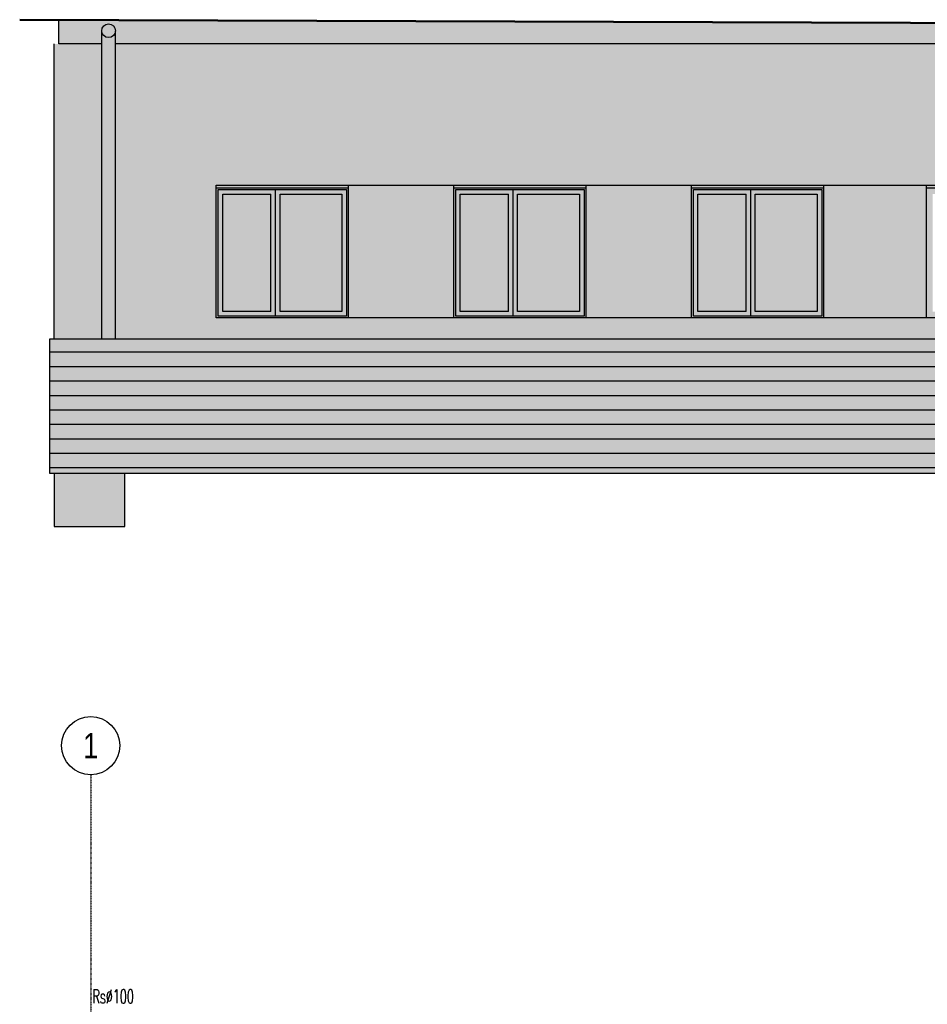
# Model space of a CAD drawing. Header units: centimetres. Extents: x 25511 to 42070, y 833 to 13367.
# Tile 46 of 59: x 29501 to 30498, y 5794 to 6875. Entities that reach past the tile are written whole.
import ezdxf
from ezdxf.enums import TextEntityAlignment as Align

# ---------------------------------------------------------------- set-up
doc = ezdxf.new("R2010")
doc.units = ezdxf.units.CM
doc.header["$LTSCALE"] = 0.1
doc.set_wipeout_variables(frame=1)
doc.linetypes.add('Ciągłe', pattern=[0])
doc.linetypes.add('DASHDOT2', pattern=[12.7, 6.35, -3.175, 0, -3.175])
for name, color, linetype in [('A-ELEWACJE', 253, 'Continuous'), ('A-Elewacje_wypełnienia', 253, 'Continuous'), ('A-Grid', 253, 'DASHDOT2'), ('CKDACH_OPIS', 253, 'Continuous')]:
    doc.layers.add(name, color=color, linetype=linetype)
doc.styles.add('RomanS', font='romans.shx', dxfattribs={"width": 0.8})
doc.styles.get("Standard").update_dxf_attribs({"font": 'ic-simplex.shx', "width": 0.8})

# ---------------------------------------------------------------- blocks, each defined once
blk = doc.blocks.new('A$7E8A383135198')
at = {"layer": 'A-Grid'}
blk.add_line((40, 268.2), (40, -990.4), dxfattribs=at)
at = {"layer": 'A-Grid', "linetype": 'Ciągłe'}
blk.add_circle((40, 300.2), 32, dxfattribs=at)
blk.add_circle((40, 300.2), 32, dxfattribs=at)
at = {"layer": 'A-Grid', "linetype": 'Ciągłe', "width": 0.8}
blk.add_text('1', height=28, dxfattribs=at).set_placement((40, 300.2), align=Align.MIDDLE)

msp = doc.modelspace()

# ---------------------------------------------------------------- hatches: boundary and pattern name
at = {"layer": 'A-Elewacje_wypełnienia', "true_color": 0x383e42, "transparency": 33554636}
h = msp.add_hatch(color=250, dxfattribs=at)
h.dxf.hatch_style = 1
h.paths.add_polyline_path([(31784.236, 6848.538), (31782.236, 6848.538), (31735.332, 6848.538, 1.39068407), (31721.739, 6852.711), (31721.741, 6848.538), (29606.421, 6848.538), (29606.334, 6524.538), (29591.611, 6524.538), (29591.436, 6848.538), (29554.236, 6848.538), (29544.236, 6848.538), (29544.236, 6874.983), (29715.178, 6874.379), (31784.243, 6867.272)])
h.paths.add_polyline_path([(31721.738, 6853.095, 0.0128054), (31721.739, 6852.711)], flags=16)
h.paths.add_polyline_path([(29591.428, 6863.093, 0.0127983), (29591.428, 6862.709)], flags=16)
at = {"layer": 'A-Elewacje_wypełnienia', "transparency": 33554661}
h = msp.add_hatch(dxfattribs=at)
h.set_pattern_fill('AR-SAND', color=256, scale=0.25, angle=180, style=0)
h.paths.add_polyline_path([(31784.236, 6848.538), (31782.236, 6848.538), (31735.332, 6848.538, 1.02733154), (31721.739, 6852.711), (31721.741, 6848.538), (29606.421, 6848.538, 0.91644981), (29591.436, 6848.538), (29554.236, 6848.538), (29544.236, 6848.538), (29544.236, 6874.983), (29715.178, 6874.379), (31784.243, 6867.272)])
h.paths.add_polyline_path([(31721.738, 6853.095, 0.0128054), (31721.739, 6852.711)], flags=16)
h.paths.add_polyline_path([(29591.428, 6863.093, 0.0127983), (29591.428, 6862.709)], flags=16)
at = {"layer": 'A-Elewacje_wypełnienia', "true_color": 0x383e42, "transparency": 33554636}
h = msp.add_hatch(color=250, dxfattribs=at)
h.dxf.hatch_style = 1
h.paths.add_polyline_path([(29606.425, 6862.998, 0.98141813), (29591.428, 6863.093), (29591.428, 6862.709), (29591.612, 6524.538), (29606.334, 6524.538), (29606.425, 6862.905, 0.00311452)])
at = {"layer": 'A-Elewacje_wypełnienia', "true_color": 0xf5f5f5, "transparency": 33554636}
h = msp.add_hatch(color=7, dxfattribs=at)
h.dxf.hatch_style = 1
h.paths.add_polyline_path([(29539.236, 6848.538), (29539.236, 6524.538), (29591.611, 6524.538), (29591.436, 6848.538), (29554.236, 6848.538)])
h.paths.add_polyline_path([(29606.421, 6848.538), (29606.334, 6524.538), (31721.921, 6524.538), (31721.741, 6848.538)])
h.paths.add_polyline_path([(29862.231, 6547.538), (29782.231, 6547.538), (29717.231, 6547.538), (29717.231, 6690.538), (29717.231, 6693.538), (31673.211, 6693.538), (31673.211, 6690.538), (31673.211, 6547.538), (31528.211, 6547.538), (31290.214, 6547.538), (31355.214, 6547.538), (31355.214, 6547.538), (31292.214, 6547.538), (31290.214, 6547.538), (31435.214, 6547.538), (31290.214, 6547.538), (31024.217, 6547.538), (31089.217, 6547.538), (31024.217, 6547.538), (31169.217, 6547.538), (31024.217, 6547.538), (30760.22, 6547.538), (30825.22, 6547.538), (30760.22, 6547.538), (30905.22, 6547.538), (30760.22, 6547.538), (30497.222, 6547.538), (30562.222, 6547.538), (30497.222, 6547.538), (30642.222, 6547.538), (30497.222, 6547.538), (30239.225, 6547.538), (30304.225, 6547.538), (30239.225, 6547.538), (30384.225, 6547.538), (30239.225, 6547.538), (29978.228, 6547.538), (30043.228, 6547.538), (29978.228, 6547.538), (30123.228, 6547.538), (29978.228, 6547.538), (29717.231, 6547.538), (29782.231, 6547.538), (29782.231, 6547.538), (29717.231, 6547.538), (29717.231, 6688.538), (29717.231, 6688.538), (29717.231, 6690.538), (29717.231, 6690.538), (29717.231, 6547.538)], flags=16)
h.paths.add_polyline_path([(31784.236, 6697.272), (31784.236, 6766.272), (31784.236, 6848.538), (31736.734, 6848.538), (31736.645, 6524.538), (31784.236, 6524.538)])
at = {"layer": 'A-Elewacje_wypełnienia', "true_color": 0x383e42}
h = msp.add_hatch(color=250, dxfattribs=at)
h.dxf.hatch_style = 1
h.paths.add_polyline_path([(29782.231, 6549.538), (29860.231, 6549.538), (29860.231, 6688.538), (29782.231, 6688.538)])
h.paths.add_polyline_path([(29787.231, 6554.538), (29855.231, 6554.538), (29855.231, 6683.538), (29787.231, 6683.538)], flags=16)
h.paths.add_polyline_path([(29782.231, 6688.538), (29719.231, 6688.538), (29719.231, 6549.538), (29782.231, 6549.538)])
h.paths.add_polyline_path([(29777.231, 6554.538), (29777.231, 6683.538), (29724.231, 6683.538), (29724.231, 6554.538)], flags=16)
h.paths.add_polyline_path([(29717.231, 6690.538), (29717.231, 6547.538), (29862.231, 6547.538), (29862.231, 6690.538)])
h.paths.add_polyline_path([(29782.231, 6549.538), (29860.231, 6549.538), (29860.231, 6688.538), (29719.231, 6688.538), (29719.231, 6549.538)], flags=16)
h.paths.add_polyline_path([(29862.231, 6693.538), (29717.231, 6693.538), (29717.231, 6690.538), (29862.231, 6690.538)])
at = {"layer": 'A-Elewacje_wypełnienia'}
h = msp.add_hatch(color=253, dxfattribs=at)
h.dxf.hatch_style = 1
h.paths.add_polyline_path([(29862.231, 6693.538), (29978.228, 6693.538), (29978.228, 6547.538), (29862.231, 6547.538)])
at = {"layer": 'A-Elewacje_wypełnienia', "true_color": 0x383e42}
h = msp.add_hatch(color=250, dxfattribs=at)
h.dxf.hatch_style = 1
h.paths.add_polyline_path([(30043.228, 6549.538), (30121.228, 6549.538), (30121.228, 6688.538), (30043.228, 6688.538)])
h.paths.add_polyline_path([(30048.228, 6554.538), (30116.228, 6554.538), (30116.228, 6683.538), (30048.228, 6683.538)], flags=16)
h.paths.add_polyline_path([(30043.228, 6688.538), (29980.228, 6688.538), (29980.228, 6549.538), (30043.228, 6549.538)])
h.paths.add_polyline_path([(30038.228, 6554.538), (30038.228, 6683.538), (29985.228, 6683.538), (29985.228, 6554.538)], flags=16)
h.paths.add_polyline_path([(29978.228, 6690.538), (29978.228, 6547.538), (30123.228, 6547.538), (30123.228, 6690.538)])
h.paths.add_polyline_path([(30043.228, 6549.538), (30121.228, 6549.538), (30121.228, 6688.538), (29980.228, 6688.538), (29980.228, 6549.538)], flags=16)
h.paths.add_polyline_path([(30123.228, 6693.538), (29978.228, 6693.538), (29978.228, 6690.538), (30123.228, 6690.538)])
at = {"layer": 'A-Elewacje_wypełnienia'}
h = msp.add_hatch(color=253, dxfattribs=at)
h.dxf.hatch_style = 1
h.paths.add_polyline_path([(30123.228, 6693.538), (30239.225, 6693.538), (30239.225, 6547.538), (30123.228, 6547.538)])
at = {"layer": 'A-Elewacje_wypełnienia', "true_color": 0x383e42}
h = msp.add_hatch(color=250, dxfattribs=at)
h.dxf.hatch_style = 1
h.paths.add_polyline_path([(30304.225, 6549.538), (30382.225, 6549.538), (30382.225, 6688.538), (30304.225, 6688.538)])
h.paths.add_polyline_path([(30309.225, 6554.538), (30377.225, 6554.538), (30377.225, 6683.538), (30309.225, 6683.538)], flags=16)
h.paths.add_polyline_path([(30304.225, 6688.538), (30241.225, 6688.538), (30241.225, 6549.538), (30304.225, 6549.538)])
h.paths.add_polyline_path([(30299.225, 6554.538), (30299.225, 6683.538), (30246.225, 6683.538), (30246.225, 6554.538)], flags=16)
h.paths.add_polyline_path([(30239.225, 6690.538), (30239.225, 6547.538), (30384.225, 6547.538), (30384.225, 6690.538)])
h.paths.add_polyline_path([(30304.225, 6549.538), (30382.225, 6549.538), (30382.225, 6688.538), (30241.225, 6688.538), (30241.225, 6549.538)], flags=16)
h.paths.add_polyline_path([(30384.225, 6693.538), (30239.225, 6693.538), (30239.225, 6690.538), (30384.225, 6690.538)])
at = {"layer": 'A-Elewacje_wypełnienia'}
h = msp.add_hatch(color=253, dxfattribs=at)
h.dxf.hatch_style = 1
h.paths.add_polyline_path([(30384.225, 6693.538), (30497.222, 6693.538), (30497.222, 6547.538), (30384.225, 6547.538)])
at = {"layer": 'A-Elewacje_wypełnienia', "true_color": 0x383e42}
h = msp.add_hatch(color=250, dxfattribs=at)
h.dxf.hatch_style = 1
h.paths.add_polyline_path([(30562.222, 6549.538), (30640.222, 6549.538), (30640.222, 6688.538), (30562.222, 6688.538)])
h.paths.add_polyline_path([(30567.222, 6554.538), (30635.222, 6554.538), (30635.222, 6683.538), (30567.222, 6683.538)], flags=16)
h.paths.add_polyline_path([(30562.222, 6688.538), (30499.222, 6688.538), (30499.222, 6549.538), (30562.222, 6549.538)])
h.paths.add_polyline_path([(30557.222, 6554.538), (30557.222, 6683.538), (30504.222, 6683.538), (30504.222, 6554.538)], flags=16)
h.paths.add_polyline_path([(30497.222, 6690.538), (30497.222, 6547.538), (30642.222, 6547.538), (30642.222, 6690.538)])
h.paths.add_polyline_path([(30562.222, 6549.538), (30640.222, 6549.538), (30640.222, 6688.538), (30499.222, 6688.538), (30499.222, 6549.538)], flags=16)
h.paths.add_polyline_path([(30642.222, 6693.538), (30497.222, 6693.538), (30497.222, 6690.538), (30642.222, 6690.538)])
at = {"layer": 'A-Elewacje_wypełnienia', "lineweight": -3}
h = msp.add_hatch(color=256, dxfattribs=at)
h.set_gradient(color1=(76, 114, 153), color2=(174, 215, 255), rotation=270, tint=1)
h.paths.add_polyline_path([(29777.231, 6554.538), (29724.231, 6554.538), (29724.231, 6683.538), (29777.231, 6683.538)])
h = msp.add_hatch(color=256, dxfattribs=at)
h.set_gradient(color1=(76, 114, 153), color2=(174, 215, 255), rotation=270, tint=1)
h.paths.add_polyline_path([(29855.231, 6554.538), (29787.231, 6554.538), (29787.231, 6683.538), (29855.231, 6683.538)])
h = msp.add_hatch(color=256, dxfattribs=at)
h.set_gradient(color1=(76, 114, 153), color2=(174, 215, 255), rotation=270, tint=1)
h.paths.add_polyline_path([(30038.228, 6554.538), (29985.228, 6554.538), (29985.228, 6683.538), (30038.228, 6683.538)])
h = msp.add_hatch(color=256, dxfattribs=at)
h.set_gradient(color1=(76, 114, 153), color2=(174, 215, 255), rotation=270, tint=1)
h.paths.add_polyline_path([(30116.228, 6554.538), (30048.228, 6554.538), (30048.228, 6683.538), (30116.228, 6683.538)])
h = msp.add_hatch(color=256, dxfattribs=at)
h.set_gradient(color1=(76, 114, 153), color2=(174, 215, 255), rotation=270, tint=1)
h.paths.add_polyline_path([(30299.225, 6554.538), (30246.225, 6554.538), (30246.225, 6683.538), (30299.225, 6683.538)])
h = msp.add_hatch(color=256, dxfattribs=at)
h.set_gradient(color1=(76, 114, 153), color2=(174, 215, 255), rotation=270, tint=1)
h.paths.add_polyline_path([(30377.225, 6554.538), (30309.225, 6554.538), (30309.225, 6683.538), (30377.225, 6683.538)])
at = {"layer": 'A-Elewacje_wypełnienia', "true_color": 0x383e42, "transparency": 33554636}
h = msp.add_hatch(color=250, dxfattribs=at)
h.dxf.hatch_style = 1
h.paths.add_polyline_path([(29539.236, 6376.538), (29539.236, 6318.538), (29616.644, 6318.538), (29616.644, 6376.538)])

# ---------------------------------------------------------------- linework, layer by layer
at = {"layer": 'A-ELEWACJE'}
msp.add_line((29539.236, 6524.538), (29539.236, 6848.538), dxfattribs=at)
at = {"layer": 'A-ELEWACJE', "color": 1, "lineweight": 50}
msp.add_lwpolyline([(29501.236, 6875.114), (31784.236, 6867.272), (32913.388, 6867.272)], dxfattribs=at)
at = {"layer": 'A-ELEWACJE'}
for points in [[(29554.236, 6848.538), (29544.236, 6848.538), (29544.236, 6875.114)], [(29591.611, 6524.538), (29591.428, 6863.093)], [(29606.334, 6524.538), (29606.425, 6862.807)], [(29591.436, 6848.538), (29554.236, 6848.538)], [(31721.741, 6848.538), (29606.421, 6848.538)], [(29717.231, 6693.538), (31673.211, 6693.538)], [(29717.231, 6690.538), (29717.231, 6693.538), (29862.231, 6693.538), (29862.231, 6690.538)], [(29782.231, 6549.538), (29782.231, 6688.538)], [(29978.228, 6690.538), (29978.228, 6693.538), (30123.228, 6693.538), (30123.228, 6690.538)], [(30043.228, 6549.538), (30043.228, 6688.538)], [(30239.225, 6690.538), (30239.225, 6693.538), (30384.225, 6693.538), (30384.225, 6690.538)], [(30304.225, 6549.538), (30304.225, 6688.538)], [(30497.222, 6690.538), (30497.222, 6693.538), (30642.222, 6693.538), (30642.222, 6690.538)], [(29777.231, 6554.538), (29724.231, 6554.538), (29724.231, 6683.538), (29777.231, 6683.538)], [(29777.231, 6554.538), (29777.231, 6683.538)], [(29787.231, 6554.538), (29787.231, 6683.538)], [(29787.231, 6683.538), (29855.231, 6683.538), (29855.231, 6554.538), (29787.231, 6554.538)], [(30038.228, 6554.538), (29985.228, 6554.538), (29985.228, 6683.538), (30038.228, 6683.538)], [(30038.228, 6554.538), (30038.228, 6683.538)], [(30048.228, 6554.538), (30048.228, 6683.538)], [(30048.228, 6683.538), (30116.228, 6683.538), (30116.228, 6554.538), (30048.228, 6554.538)], [(30299.225, 6554.538), (30246.225, 6554.538), (30246.225, 6683.538), (30299.225, 6683.538)], [(30299.225, 6554.538), (30299.225, 6683.538)], [(30309.225, 6554.538), (30309.225, 6683.538)], [(30309.225, 6683.538), (30377.225, 6683.538), (30377.225, 6554.538), (30309.225, 6554.538)], [(31673.211, 6547.538), (29717.231, 6547.538)], [(29539.236, 6376.538), (29539.236, 6318.538), (29616.644, 6318.538)], [(29616.644, 6318.538), (29616.644, 6376.538)]]:
    msp.add_lwpolyline(points, dxfattribs=at)
for points in [[(29862.231, 6547.538), (29717.231, 6547.538), (29717.231, 6690.538), (29862.231, 6690.538)], [(29860.231, 6549.538), (29719.231, 6549.538), (29719.231, 6688.538), (29860.231, 6688.538)], [(30123.228, 6547.538), (29978.228, 6547.538), (29978.228, 6690.538), (30123.228, 6690.538)], [(30121.228, 6549.538), (29980.228, 6549.538), (29980.228, 6688.538), (30121.228, 6688.538)], [(30384.225, 6547.538), (30239.225, 6547.538), (30239.225, 6690.538), (30384.225, 6690.538)], [(30382.225, 6549.538), (30241.225, 6549.538), (30241.225, 6688.538), (30382.225, 6688.538)], [(30642.222, 6547.538), (30497.222, 6547.538), (30497.222, 6690.538), (30642.222, 6690.538)]]:
    msp.add_lwpolyline(points, close=True, dxfattribs=at)
msp.add_circle((29598.925, 6862.905), 7.5, dxfattribs=at)

# ---------------------------------------------------------------- block references
at = {"layer": 'A-Grid'}
msp.add_blockref('A$7E8A383135198', (29539.236, 5777.537), dxfattribs=at)

# ---------------------------------------------------------------- texts
at = {"layer": 'CKDACH_OPIS', "lineweight": -3, "insert": (29626.713, 5809.713), "char_height": 15, "width": 64.03215, "attachment_point": 3, "rotation": 0.001771, "style": 'RomanS'}
msp.add_mtext('\\W0.6;Rs∅100', dxfattribs=at)

# ---------------------------------------------------------------- next in the draw order: wipeouts: each hides what was drawn before it
msp.add_wipeout([(29534.236, 6376.538), (29534.236, 6524.538), (31784.236, 6524.538), (31784.236, 6376.538)]).dxf.layer = 'A-ELEWACJE'

# ---------------------------------------------------------------- next in the draw order: hatches: boundary and pattern name
at = {"layer": 'A-Elewacje_wypełnienia', "true_color": 0x383e42}
h = msp.add_hatch(color=250, dxfattribs=at)
h.dxf.hatch_style = 1
h.paths.add_polyline_path([(29534.236, 6524.538), (31784.236, 6524.538), (31784.236, 6376.538), (29534.236, 6376.538)])
at = {"layer": 'A-Elewacje_wypełnienia'}
h = msp.add_hatch(dxfattribs=at)
h.set_pattern_fill('ANSI31', color=256, scale=5, angle=135)
h.set_pattern_definition([(180, (0, 6033.875), (-2e-15, -15.875), [])])
h.paths.add_polyline_path([(29534.236, 6524.538), (31784.236, 6524.538), (31784.236, 6376.538), (29534.236, 6376.538)])

# ---------------------------------------------------------------- next in the draw order: linework, layer by layer
at = {"layer": 'A-ELEWACJE'}
msp.add_lwpolyline([(29534.236, 6524.538), (31784.236, 6524.538), (31784.236, 6376.538), (29534.236, 6376.538)], close=True, dxfattribs=at)

doc.saveas('drawing.dxf')
